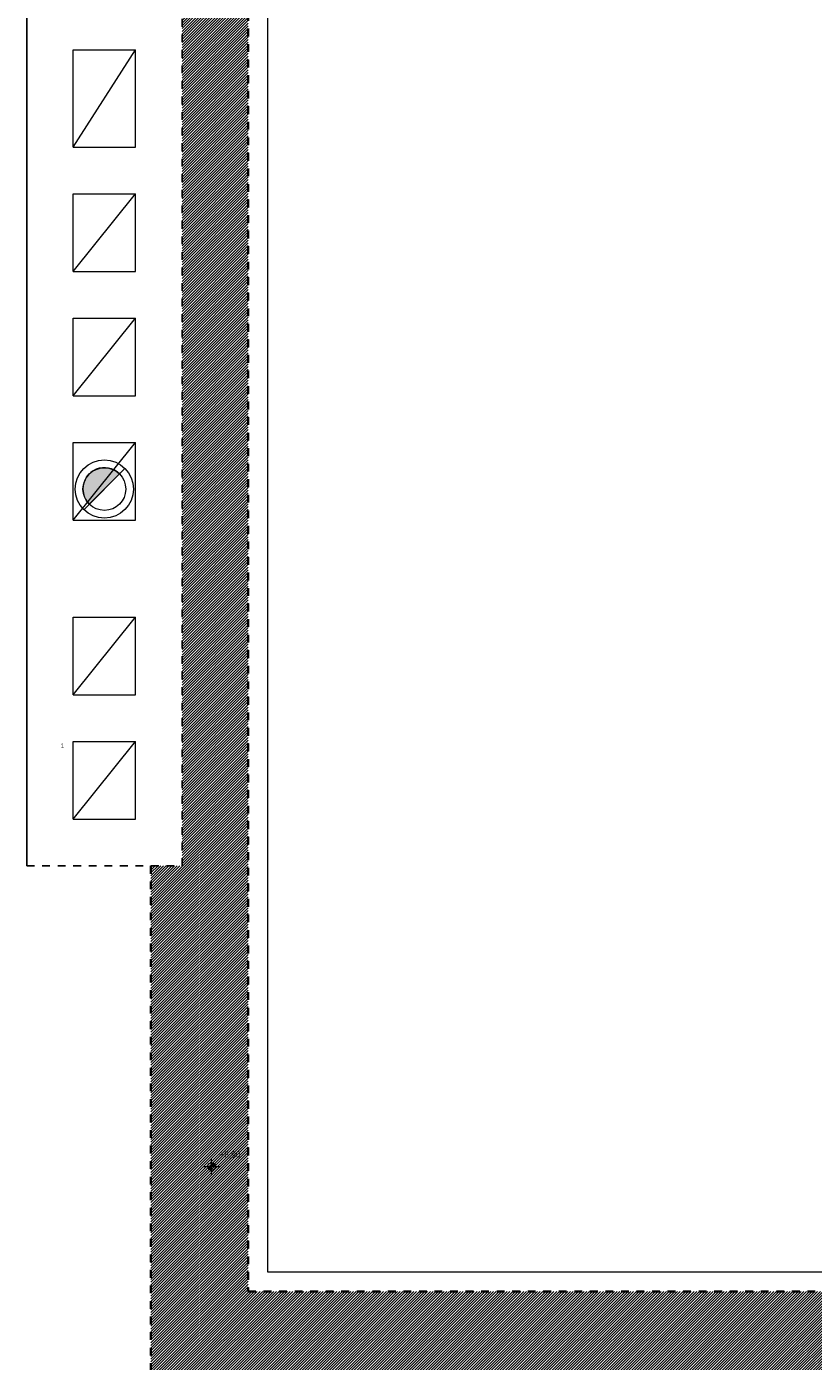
# Model space of a CAD drawing. Extents: x -109972 to -86652, y 98618 to 122888.
# Tile 71 of 74: x -99850 to -97825, y 115948 to 119383. Entities that reach past the tile are written whole.
import ezdxf

# ---------------------------------------------------------------- set-up
doc = ezdxf.new("R2010")
doc.units = 0
doc.header["$MEASUREMENT"] = 0
doc.linetypes.add('Przerywana', pattern=[40, 20, -20])
for name, color, linetype, lineweight in [('Arch kominy_Nr_Pióra__10', 134, 'Continuous', 18), ('Arch kominy_Nr_Pióra__21', 7, 'Continuous', 13), ('arch wypelnienia_Nr_Pióra__21', 7, 'Continuous', 13), ('Arch ściany nośne_Nr_Pióra__30', 134, 'Continuous', 35), ('Arch ściany zewnętrzne_Nr_Pióra__46', 5, 'Continuous', 13), ('INWENT RZĘDNE_Nr_Pióra__21', 7, 'Continuous', 13), ('INWENT.ŚCIANY_Nr_Pióra__1', 7, 'Continuous', 25), ('Istniejące kominy_Nr_Pióra__5', 7, 'Continuous', 13)]:
    doc.layers.add(name, color=color, linetype=linetype, lineweight=lineweight)
doc.layers.add('arch wypelnienia_Nr_Pióra__102', color=7, linetype='Continuous', lineweight=13, true_color=0xcccccc)
doc.layers.add('arch wypelnienia_Nr_Pióra__89', color=7, linetype='Continuous', lineweight=20, true_color=0x71cebe)
doc.layers.add('INWENT RZĘDNE', color=7, linetype='Continuous')
doc.styles.add('GENERATED_STYLE_2', font='txt')
doc.styles.add('GENERATED_STYLE_5', font='txt')

# ---------------------------------------------------------------- blocks, each defined once
blk = doc.blocks.new('Koty wysokościowe_4', base_point=(-99374.3, 116449.4))
at = {"layer": 'INWENT RZĘDNE_Nr_Pióra__21', "linetype": 'Continuous'}
for points in [[(-99374.3, 116449.4), (-99384.3, 116449.4), (-99383.5, 116445.6), (-99381.3, 116442.3), (-99378.1, 116440.1), (-99374.3, 116439.4)], [(-99374.3, 116449.4), (-99364.3, 116449.4), (-99365, 116453.2), (-99367.2, 116456.5), (-99370.4, 116458.6), (-99374.3, 116459.4)]]:
    blk.add_hatch(color=256, dxfattribs=at).paths.add_polyline_path(points, flags=0)
for p, q in [((-99394.3, 116449.4), (-99354.3, 116449.4)), ((-99374.3, 116429.4), (-99374.3, 116469.4))]:
    blk.add_line(p, q, dxfattribs=at)
blk.add_circle((-99374.3, 116449.4), 10, dxfattribs=at)
at = {"layer": 'INWENT RZĘDNE_Nr_Pióra__21', "insert": (-99354.3, 116469.4), "char_height": 16, "attachment_point": 7, "style": 'GENERATED_STYLE_2'}
blk.add_mtext('{+8,90}', dxfattribs=at)

msp = doc.modelspace()

# ---------------------------------------------------------------- hatches: boundary and pattern name
at = {"layer": 'arch wypelnienia_Nr_Pióra__102', "linetype": 'Continuous'}
h = msp.add_hatch(dxfattribs=at)
h.set_pattern_fill('Cegła_zwykła', color=256, style=0, pattern_type=2)
h.set_pattern_definition([(45, (0, 0), (-3.5355339, 3.5355339), [])])
h.paths.add_polyline_path([(-96535.5, 109097.9), (-96535.5, 109547.9), (-96405.5, 109547.9), (-96405.5, 113607.9), (-96225.5, 113607.9), (-96225.5, 114537.9), (-96505.5, 114537.9), (-96505.5, 115587.9), (-96405.5, 115587.9), (-96405.5, 115877.9), (-99530.5, 115877.9), (-99530.5, 117222.9), (-99450.5, 117222.9), (-99450.5, 120822.9), (-99660.5, 120822.9), (-99660.5, 122657.9), (-99280.5, 122657.9), (-99280.5, 116127.9), (-96290.5, 116127.9), (-96290.5, 117557.9), (-95850.5, 117557.9), (-95850.5, 115877.9), (-96155.5, 115877.9), (-96155.5, 109097.9)], flags=0)
h.paths.add_polyline_path([(-96170.5, 117437.9), (-95970.5, 117437.9), (-95970.5, 116037.9), (-96170.5, 116037.9)], flags=0)
at = {"layer": 'arch wypelnienia_Nr_Pióra__89', "linetype": 'Continuous'}
msp.add_hatch(color=256, dxfattribs=at).paths.add_polyline_path([(-99705.5, 118192.9, 0.198912), (-99689.3, 118154), (-99611.6, 118231.8, 0.668179)], flags=0)

# ---------------------------------------------------------------- linework, layer by layer
at = {"layer": 'Arch kominy_Nr_Pióra__21', "linetype": 'Continuous'}
msp.add_line((-99597.4, 118245.9), (-99703.5, 118139.8), dxfattribs=at)
for radius in [75, 55]:
    msp.add_circle((-99650.5, 118192.9), radius, dxfattribs=at)
at = {"layer": 'arch wypelnienia_Nr_Pióra__21', "linetype": 'Continuous', "flags": 128}
msp.add_lwpolyline([(-99705.5, 118192.9, 0.198912), (-99689.3, 118154), (-99611.6, 118231.8, 0.668179)], format="xyb", close=True, dxfattribs=at)
at = {"layer": 'Arch ściany nośne_Nr_Pióra__30', "linetype": 'Przerywana'}
for p, q in [((-99280.5, 122657.9), (-99280.5, 116127.9)), ((-99530.5, 117222.9), (-99530.5, 115877.9)), ((-99280.5, 116127.9), (-96290.5, 116127.9))]:
    msp.add_line(p, q, dxfattribs=at)
at = {"layer": 'Arch ściany zewnętrzne_Nr_Pióra__46', "linetype": 'Continuous'}
for p, q in [((-99230.5, 122707.9), (-99230.5, 116177.9)), ((-99230.5, 116177.9), (-96340.5, 116177.9))]:
    msp.add_line(p, q, dxfattribs=at)
at = {"layer": 'INWENT.ŚCIANY_Nr_Pióra__1', "linetype": 'Continuous'}
msp.add_line((-99850.5, 117222.9), (-99850.5, 120822.9), dxfattribs=at)
at = {"layer": 'INWENT.ŚCIANY_Nr_Pióra__1', "linetype": 'Przerywana'}
for p, q in [((-99450.5, 117222.9), (-99450.5, 120822.9)), ((-99850.5, 117222.9), (-99450.5, 117222.9))]:
    msp.add_line(p, q, dxfattribs=at)
at = {"layer": 'Istniejące kominy_Nr_Pióra__5', "linetype": 'Continuous'}
for p, q in [((-99730.5, 119322.9), (-99570.5, 119322.9)), ((-99730.5, 119072.9), (-99730.5, 119322.9)), ((-99730.5, 119072.9), (-99570.5, 119322.9)), ((-99570.5, 119072.9), (-99570.5, 119322.9)), ((-99730.5, 119072.9), (-99570.5, 119072.9)), ((-99730.5, 118952.9), (-99570.5, 118952.9)), ((-99730.5, 118752.9), (-99730.5, 118952.9)), ((-99730.5, 118752.9), (-99570.5, 118952.9)), ((-99570.5, 118752.9), (-99570.5, 118952.9)), ((-99730.5, 118752.9), (-99570.5, 118752.9)), ((-99730.5, 118632.9), (-99570.5, 118632.9)), ((-99730.5, 118432.9), (-99730.5, 118632.9)), ((-99730.5, 118432.9), (-99570.5, 118632.9)), ((-99570.5, 118432.9), (-99570.5, 118632.9)), ((-99730.5, 118432.9), (-99570.5, 118432.9)), ((-99730.5, 118312.9), (-99570.5, 118312.9)), ((-99730.5, 118112.9), (-99730.5, 118312.9)), ((-99730.5, 118112.9), (-99570.5, 118312.9)), ((-99570.5, 118112.9), (-99570.5, 118312.9)), ((-99730.5, 118112.9), (-99570.5, 118112.9)), ((-99730.5, 117662.9), (-99730.5, 117862.9)), ((-99730.5, 117862.9), (-99570.5, 117862.9)), ((-99730.5, 117662.9), (-99570.5, 117862.9)), ((-99570.5, 117662.9), (-99570.5, 117862.9)), ((-99730.5, 117662.9), (-99570.5, 117662.9)), ((-99730.5, 117542.9), (-99570.5, 117542.9)), ((-99730.5, 117342.9), (-99730.5, 117542.9)), ((-99730.5, 117342.9), (-99570.5, 117542.9)), ((-99570.5, 117342.9), (-99570.5, 117542.9)), ((-99730.5, 117342.9), (-99570.5, 117342.9))]:
    msp.add_line(p, q, dxfattribs=at)

# ---------------------------------------------------------------- block references
at = {"layer": 'INWENT RZĘDNE'}
msp.add_blockref('Koty wysokościowe_4', (-99374.3, 116449.4), dxfattribs=at)

# ---------------------------------------------------------------- texts
at = {"layer": 'Arch kominy_Nr_Pióra__10', "linetype": 'Continuous', "insert": (-99758.5, 117538), "char_height": 12, "attachment_point": 2, "style": 'GENERATED_STYLE_5'}
msp.add_mtext('{1}', dxfattribs=at)

doc.saveas('drawing.dxf')
